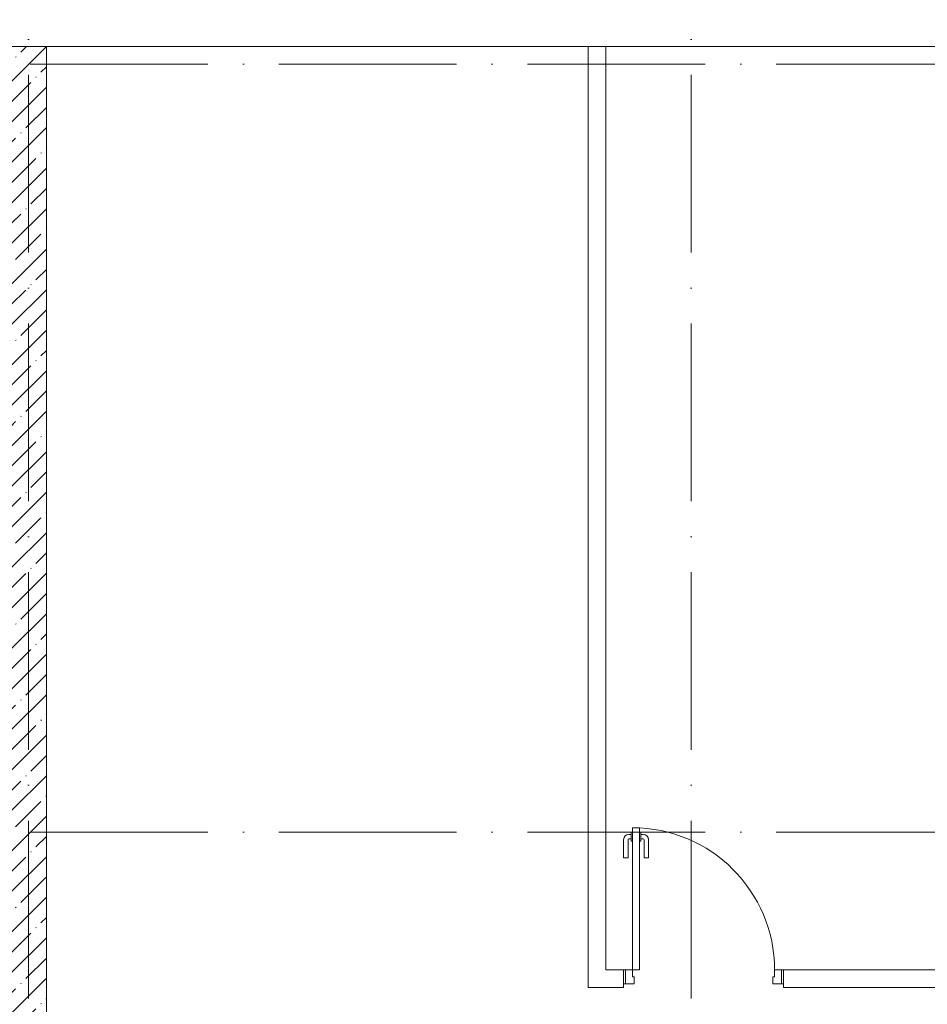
# Model space of a CAD drawing. Header units: millimetres. Extents: x 85617 to 161165, y 53267 to 102987.
# Tile 18 of 47: x 100501 to 105611, y 91837 to 97381. Entities that reach past the tile are written whole.
import ezdxf

# ---------------------------------------------------------------- set-up
doc = ezdxf.new("R2010")
doc.units = ezdxf.units.MM
doc.linetypes.add('4_ Штрихпунктир_ 10 х 2 мм', pattern=[1400, 1000, -200, 0, -200])
for name, color, linetype, lineweight in [('A-DOOR-____-MCUT', 7, 'Continuous', 18), ('A-DOOR-____-OTLN', 7, 'Continuous', 9), ('A-DOOR-FRAM-MCUT', 7, 'Continuous', 18), ('A-FLOR-____-OTLN', 7, 'Continuous', 9), ('A-WALL-____-MCUT', 7, 'Continuous', 9), ('A-WALL-____-PATT', 7, 'Continuous', 9), ('I-WALL-____-OTLN', 7, 'Continuous', 9), ('S-GRID-____-OTLN', 7, 'Continuous', 9)]:
    doc.layers.add(name, color=color, linetype=linetype, lineweight=lineweight)

# ---------------------------------------------------------------- blocks, each defined once
blk = doc.blocks.new('АР_Дверь однопольная - 900х2100h_800__Глухая_Межкомнатные апарт_тип_эт-4498768-ВКК_25_К3_З_ЭОМ_воронка парапетная_')
at = {"layer": 'A-DOOR-____-MCUT', "color": 254, "lineweight": 13, "true_color": 0xcccccc}
for p, q in [((-400, 850), (-400, 50)), ((-360, 850), (-400, 850)), ((-360, 50), (-360, 850)), ((-400, 50), (-360, 50))]:
    blk.add_line(p, q, dxfattribs=at)
at = {"layer": 'A-DOOR-____-OTLN', "color": 254, "lineweight": 5, "true_color": 0xcccccc}
for p, q in [((-450, 680), (-450, 782.5)), ((-425, 680), (-425, 782.5)), ((-408, 812.5), (-420, 812.5)), ((-408, 787.5), (-420, 787.5)), ((-408, 825), (-408, 775)), ((-400, 825), (-408, 825)), ((-360, 825), (-352, 825)), ((-352, 825), (-352, 775)), ((-352, 812.5), (-340, 812.5)), ((-352, 787.5), (-340, 787.5)), ((-335, 680), (-335, 782.5)), ((-310, 680), (-310, 782.5)), ((-408, 775), (-400, 775)), ((-352, 775), (-360, 775)), ((-425, 680), (-450, 680)), ((-335, 680), (-310, 680))]:
    blk.add_line(p, q, dxfattribs=at)
for centre, radius, start, end in [((-400, 50), 800, 360, 90), ((-420, 782.5), 30, 90, 180), ((-420, 782.5), 4.99, 90, 180), ((-340, 782.5), 30, 360, 90), ((-340, 782.5), 4.99, 360, 90)]:
    blk.add_arc(centre, radius, start, end, dxfattribs=at)
at = {"layer": 'A-DOOR-FRAM-MCUT', "color": 254, "lineweight": 13, "true_color": 0xcccccc}
for p, q in [((-440, 50), (-450, 50)), ((-400, 50), (-440, 50)), ((-440, 50), (-440, -30)), ((-400, 10), (-400, 50)), ((-390, 10), (-400, 10)), ((-390, -30), (-390, 10)), ((400, 10), (390, 10)), ((390, 10), (390, -30)), ((440, 50), (400, 50)), ((400, 50), (400, 10)), ((440, -30), (440, 50)), ((440, 50), (450, 50)), ((-440, -30), (-450, -30)), ((-440, -30), (-390, -30)), ((390, -30), (440, -30)), ((440, -30), (450, -30))]:
    blk.add_line(p, q, dxfattribs=at)
blk = doc.blocks.new('240311_Наметкина 10_РД_АР_К3_R21_rvt-1-ВКК_25_К3_З_ЭОМ_воронка парапетная_')
at = {"layer": 'A-WALL-____-PATT', "lineweight": 5, "true_color": 0xcccccc}
h = blk.add_hatch(dxfattribs=at)
h.set_pattern_fill('FP_1', color=254, style=0, pattern_type=2)
h.set_pattern_definition([(45, (0, 0), (-114.04925, 114.04925), []), (45, (114.05, 0), (-114.04925, 114.04925), [201.613, -40.323, 3.353, -36.97])])
h.paths.add_polyline_path([(97120, 90600), (97120, 99400), (96920, 99400), (96920, 90600)])
at = {"layer": 'A-FLOR-____-OTLN', "color": 254, "lineweight": 5, "true_color": 0xcccccc}
for p, q in [((100170, 99400), (97120, 99400)), ((103770, 99400), (100270, 99400))]:
    blk.add_line(p, q, dxfattribs=at)
at = {"layer": 'A-WALL-____-MCUT', "color": 254, "lineweight": 5, "true_color": 0xcccccc}
for p, q in [((97120, 99400), (96920, 99400)), ((97120, 92375), (97120, 99400))]:
    blk.add_line(p, q, dxfattribs=at)
at = {"layer": 'I-WALL-____-OTLN', "color": 254, "lineweight": 5, "true_color": 0xcccccc}
for p, q in [((100170, 94200), (100170, 99400)), ((100270, 99400), (100170, 99400)), ((100270, 99400), (100270, 94200)), ((100170, 94200), (100170, 94100)), ((100270, 94200), (100370, 94200)), ((100370, 94100), (100370, 94200)), ((101270, 94200), (103770, 94200)), ((101270, 94200), (101270, 94100)), ((100370, 94100), (100170, 94100)), ((103770, 94100), (101270, 94100))]:
    blk.add_line(p, q, dxfattribs=at)
at = {"layer": 'S-GRID-____-OTLN', "color": 254, "linetype": '4_ Штрихпунктир_ 10 х 2 мм', "lineweight": 5, "true_color": 0xdadada}
for p, q in [((97020, 56236.1), (97020, 104355.7)), ((100750, 56236.1), (100750, 104355.7)), ((156833.7, 99300), (82885.6, 99300)), ((156833.7, 94975), (82885.6, 94975))]:
    blk.add_line(p, q, dxfattribs=at)
at = {"layer": 'A-DOOR-____-OTLN', "color": 254, "lineweight": 5, "true_color": 0xcccccc}
blk.add_blockref('АР_Дверь однопольная - 900х2100h_800__Глухая_Межкомнатные апарт_тип_эт-4498768-ВКК_25_К3_З_ЭОМ_воронка парапетная_', (100820, 94150), dxfattribs=at)
blk = doc.blocks.new('Наметкина 10_РД_АР_К3_Отделка_R21_rvt-1-ВКК_25_К3_З_ЭОМ_воронка парапетная_')
at = {"layer": 'S-GRID-____-OTLN', "color": 254, "linetype": '4_ Штрихпунктир_ 10 х 2 мм', "lineweight": 5, "true_color": 0xcccccc}
for p, q in [((97020, 56236.1), (97020, 104355.7)), ((100750, 56236.1), (100750, 104355.7)), ((156833.7, 99300), (83961.5, 99300)), ((156833.7, 94975), (83961.5, 94975))]:
    blk.add_line(p, q, dxfattribs=at)

msp = doc.modelspace()

# ---------------------------------------------------------------- block references
at = {"lineweight": 5}
for name in ['240311_Наметкина 10_РД_АР_К3_R21_rvt-1-ВКК_25_К3_З_ЭОМ_воронка парапетная_', 'Наметкина 10_РД_АР_К3_Отделка_R21_rvt-1-ВКК_25_К3_З_ЭОМ_воронка парапетная_']:
    msp.add_blockref(name, (3531, -2169), dxfattribs=at)

doc.saveas('drawing.dxf')
